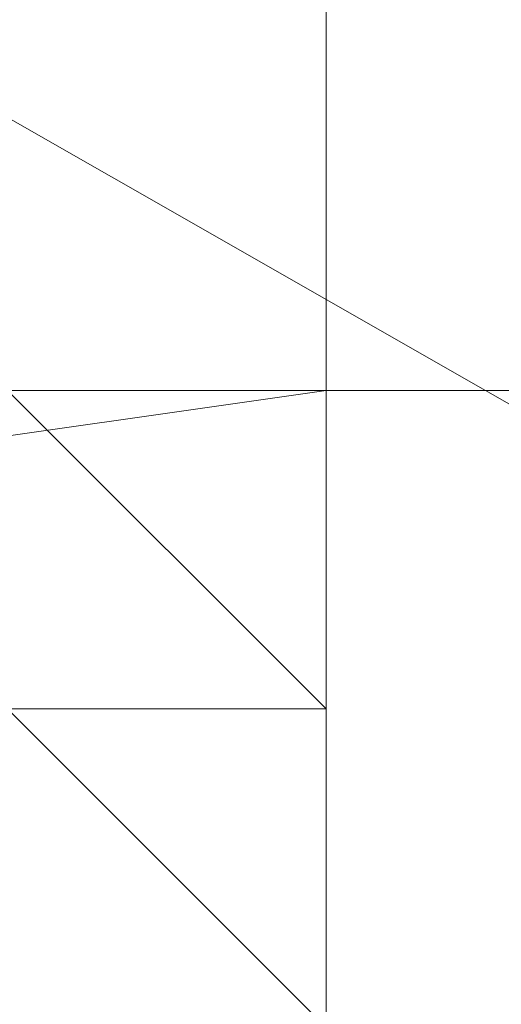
# Model space of a CAD drawing. Header units: inches. Extents: x -79624 to 52587, y -27526 to 10116.
# Tile 143 of 256: x 10274 to 10288, y -14986 to -14958. Entities that reach past the tile are written whole.
import ezdxf
from ezdxf import colors
from ezdxf.entities.mleader import LeaderData, LeaderLine
from ezdxf.math import Vec2, Vec3

# ---------------------------------------------------------------- set-up
doc = ezdxf.new("R2010")
doc.units = ezdxf.units.IN
doc.header["$MEASUREMENT"] = 0
doc.layers.add('- მექანიკური ნაწილი', color=7, linetype='Continuous', lineweight=18)
doc.layers.add('Dimensioning - General', color=7, linetype='Continuous')
doc.styles.add('CT', font='ARIALN.TTF', dxfattribs={"height": 200})
doc.styles.add('GENERATED_STYLE_1', font='txt')
doc.dimstyles.new('GENERATED_STYLE__1', dxfattribs={"dimtxt": 100, "dimasz": 76, "dimexe": 0.18, "dimexo": 0.0625, "dimgap": 0, "dimtad": 0, "dimdec": 0, "dimlfac": 0.1, "dimzin": 0, "dimdsep": 46, "dimtxsty": 'GENERATED_STYLE_1', "dimblk": 'ARROWHEAD_5', "dimblk1": 'ARROWHEAD_5', "dimblk2": 'ARROWHEAD_5', "dimcen": 0.09, "dimse1": 1, "dimse2": 1, "dimclrd": 7, "dimclre": 7, "dimclrt": 7, "dimadec": 0, "dimazin": 0, "dimtfac": 1, "dimtdec": 4, "dimtmove": 0, "dimatfit": 3, "dimfxl": 1, "dimtolj": 1, "dimtzin": 0, "dimarcsym": 0})
doc.dimstyles.new('GENERATED_STYLE__2', dxfattribs={"dimtxt": 100, "dimasz": 76, "dimexe": 0.18, "dimexo": 0.0625, "dimgap": 0, "dimtad": 0, "dimtih": 1, "dimtoh": 1, "dimdec": 0, "dimlfac": 0.1, "dimzin": 0, "dimdsep": 46, "dimtxsty": 'GENERATED_STYLE_1', "dimblk": 'ARROWHEAD_5', "dimblk1": 'ARROWHEAD_5', "dimblk2": 'ARROWHEAD_5', "dimcen": 0.09, "dimse1": 1, "dimse2": 1, "dimclrd": 7, "dimclre": 7, "dimclrt": 7, "dimadec": 0, "dimazin": 0, "dimtfac": 1, "dimtdec": 4, "dimtmove": 0, "dimatfit": 3, "dimfxl": 1, "dimtolj": 1, "dimtzin": 0, "dimarcsym": 0})

# ---------------------------------------------------------------- blocks, each defined once
blk = doc.blocks.new('ARROWHEAD_5')
at = {"linetype": 'Continuous', "lineweight": 0}
blk.add_hatch(color=0, dxfattribs=at).paths.add_polyline_path([(-1, 0.2679), (0, 0), (-1, -0.2679)])
at = {"color": 0, "linetype": 'Continuous', "lineweight": 0}
blk.add_line((0, 0), (-1, 0), dxfattribs=at)
blk = doc.blocks.new('*D249')
at = {"layer": 'Defpoints', "color": 0, "linetype": 'Continuous', "transparency": 16777216}
for p in [(358.556, 209.203), (25258.556, 209.203), (1258.556, -26125.722)]:
    blk.add_point(p, dxfattribs=at)
at = {"layer": 'Dimensioning - General', "color": 7, "linetype": 'Continuous', "lineweight": -2, "transparency": 16777216}
for p, q in [((358.556, 133.203), (358.556, -12795.724)), ((358.556, -26049.722), (358.556, -13148.104))]:
    blk.add_line(p, q, dxfattribs=at)
at = {"layer": 'Dimensioning - General', "color": 7, "linetype": 'Continuous', "lineweight": -2, "transparency": 16777216, "xscale": 76.00000000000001, "yscale": 76.00000000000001, "zscale": 76.00000000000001}
for p, rotation in [((358.556, 209.203), 90), ((358.556, -26125.722), 270)]:
    blk.add_blockref('ARROWHEAD_5', p, dxfattribs=dict(at, rotation=rotation))
at = {"layer": 'Dimensioning - General', "color": 7, "linetype": 'Continuous', "lineweight": 13, "transparency": 16777216, "insert": (358.556, -12971.914), "char_height": 100, "attachment_point": 5, "rotation": 90, "style": 'GENERATED_STYLE_1'}
blk.add_mtext('\\A1;2633', dxfattribs=at)
blk = doc.blocks.new('*D264')
at = {"layer": 'Defpoints', "color": 0, "linetype": 'Continuous', "transparency": 16777216}
for p in [(7428.968, -14429.123), (51186.628, -26125.722), (51186.628, -26425.722)]:
    blk.add_point(p, dxfattribs=at)
at = {"layer": 'Dimensioning - General', "color": 7, "linetype": 'Continuous', "lineweight": -2, "transparency": 16777216}
for p, q in [((7504.968, -26425.722), (29120.843, -26425.722)), ((51110.628, -26425.722), (29468.462, -26425.722))]:
    blk.add_line(p, q, dxfattribs=at)
at = {"layer": 'Dimensioning - General', "color": 7, "linetype": 'Continuous', "lineweight": -2, "transparency": 16777216, "xscale": 76.00000000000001, "yscale": 76.00000000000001, "zscale": 76.00000000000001, "rotation": 180}
blk.add_blockref('ARROWHEAD_5', (7428.968, -26425.722), dxfattribs=at)
at = {"layer": 'Dimensioning - General', "color": 7, "linetype": 'Continuous', "lineweight": -2, "transparency": 16777216, "xscale": 76.00000000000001, "yscale": 76.00000000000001, "zscale": 76.00000000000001}
blk.add_blockref('ARROWHEAD_5', (51186.628, -26425.722), dxfattribs=at)
at = {"layer": 'Dimensioning - General', "color": 7, "linetype": 'Continuous', "lineweight": 13, "transparency": 16777216, "insert": (29294.653, -26425.722), "char_height": 100, "attachment_point": 5, "style": 'GENERATED_STYLE_1'}
blk.add_mtext('\\A1;4376', dxfattribs=at)
blk = doc.blocks.new('*D276')
at = {"layer": 'Defpoints', "color": 0, "linetype": 'Continuous', "transparency": 16777216}
for p in [(7428.968, -14429.123), (51786.628, -14429.123), (4328.728, -18360.584)]:
    blk.add_point(p, dxfattribs=at)
at = {"layer": 'Dimensioning - General', "color": 7, "linetype": 'Continuous', "lineweight": -2, "transparency": 16777216}
for p, q in [((51786.628, -14505.123), (51786.628, -16274.383)), ((51786.628, -18284.584), (51786.628, -16531.526))]:
    blk.add_line(p, q, dxfattribs=at)
at = {"layer": 'Dimensioning - General', "color": 7, "linetype": 'Continuous', "lineweight": -2, "transparency": 16777216, "xscale": 76.00000000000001, "yscale": 76.00000000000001, "zscale": 76.00000000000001}
for p, rotation in [((51786.628, -14429.123), 90), ((51786.628, -18360.584), 270)]:
    blk.add_blockref('ARROWHEAD_5', p, dxfattribs=dict(at, rotation=rotation))
at = {"layer": 'Dimensioning - General', "color": 7, "linetype": 'Continuous', "lineweight": 13, "transparency": 16777216, "insert": (51786.628, -16402.954), "char_height": 100, "attachment_point": 5, "rotation": 90, "style": 'GENERATED_STYLE_1'}
blk.add_mtext('\\A1;393', dxfattribs=at)
blk = doc.blocks.new('_DotSmall')
at = {"color": 0, "linetype": 'ByBlock', "const_width": 0.5}
blk.add_lwpolyline([(-0.0625, 0, 1), (0.0625, 0, 1)], format="xyb", close=True, dxfattribs=at)

msp = doc.modelspace()

# ---------------------------------------------------------------- linework, layer by layer
at = {"layer": '- მექანიკური ნაწილი', "color": 7, "lineweight": 0}
for points in [[(10282.8579, -14941.85917), (10282.8579, -14968.80526), (10273.87587, -14968.80526), (10273.87587, -14977.78728), (10282.8579, -14977.78728), (10282.8579, -15040.66148), (10273.87587, -15040.66148), (10273.87587, -14977.78728), (10273.87587, -15040.66148), (10273.87587, -15067.60756)], [(10282.8579, -14950.8412), (10282.8579, -14968.80526), (10282.8579, -14941.85917)], [(10282.8579, -14941.85917), (10282.8579, -14968.80526), (10282.8579, -14941.85917)], [(10282.8579, -14968.80526), (10282.8579, -14941.85917), (10282.8579, -14968.80526)], [(10282.8579, -14941.85917), (10282.8579, -14968.80526), (10282.8579, -14941.85917)], [(9779.86434, -14986.76931), (10282.8579, -14986.76931), (10282.8579, -14968.80526), (10282.8579, -14950.8412)], [(10282.8579, -14959.82323), (10282.8579, -14950.8412)], [(10282.8579, -14950.8412), (10282.8579, -14959.82323)], [(10282.8579, -14959.82323), (10282.8579, -14950.8412)], [(10282.8579, -14950.8412), (10282.8579, -14959.82323)], [(10282.8579, -14959.82323), (10282.8579, -14950.8412)], [(10282.8579, -14950.8412), (10282.8579, -14959.82323)], [(10282.8579, -14959.82323), (10282.8579, -14950.8412)], [(10282.8579, -14950.8412), (10282.8579, -14959.82323)], [(10282.8579, -14959.82323), (10282.8579, -14950.8412)], [(10282.8579, -14950.8412), (10282.8579, -14959.82323)], [(10282.8579, -14959.82323), (10282.8579, -14950.8412)], [(10282.8579, -14950.8412), (10282.8579, -14959.82323)], [(10282.8579, -14959.82323), (10282.8579, -14950.8412)], [(10282.8579, -14950.8412), (10282.8579, -14959.82323)], [(10282.8579, -14950.8412), (10282.8579, -14959.82323)], [(10282.8579, -14959.82323), (10282.8579, -14950.8412)], [(10282.8579, -14950.8412), (10282.8579, -14959.82323)], [(10282.8579, -14959.82323), (10282.8579, -14950.8412)], [(10282.8579, -14950.8412), (10282.8579, -14959.82323)], [(10282.8579, -14959.82323), (10282.8579, -14950.8412)], [(10282.8579, -14950.8412), (10282.8579, -14959.82323)], [(10282.8579, -14959.82323), (10282.8579, -14950.8412)], [(10282.8579, -14959.82323), (10282.8579, -14959.82323)], [(10282.8579, -14959.82323), (10282.8579, -14959.82323)], [(10282.8579, -14959.82323), (10282.8579, -14959.82323)], [(10282.8579, -14959.82323), (10282.8579, -14959.82323)], [(10282.8579, -14959.82323), (10282.8579, -14968.80526)], [(10282.8579, -14968.80526), (10282.8579, -14959.82323)], [(10282.8579, -14959.82323), (10282.8579, -14959.82323)], [(10282.8579, -14959.82323), (10282.8579, -14959.82323)], [(10282.8579, -14959.82323), (10282.8579, -14968.80526)], [(10282.8579, -14968.80526), (10282.8579, -14959.82323)], [(10282.8579, -14959.82323), (10282.8579, -14959.82323)], [(10282.8579, -14959.82323), (10282.8579, -14959.82323)], [(10282.8579, -14959.82323), (10282.8579, -14968.80526)], [(10282.8579, -14968.80526), (10282.8579, -14959.82323)], [(10282.8579, -14959.82323), (10282.8579, -14959.82323)], [(10282.8579, -14959.82323), (10282.8579, -14959.82323)], [(10282.8579, -14959.82323), (10282.8579, -14959.82323)], [(10282.8579, -14959.82323), (10282.8579, -14968.80526)], [(10282.8579, -14968.80526), (10282.8579, -14959.82323)], [(10282.8579, -14959.82323), (10282.8579, -14959.82323)], [(10282.8579, -14959.82323), (10282.8579, -14959.82323)], [(10282.8579, -14959.82323), (10282.8579, -14968.80526)], [(10282.8579, -14968.80526), (10282.8579, -14959.82323)], [(10282.8579, -14959.82323), (10282.8579, -14959.82323)], [(10282.8579, -14959.82323), (10282.8579, -14959.82323)], [(10282.8579, -14959.82323), (10282.8579, -14968.80526)], [(10282.8579, -14968.80526), (10282.8579, -14959.82323)], [(10282.8579, -14959.82323), (10282.8579, -14959.82323)], [(10282.8579, -14959.82323), (10282.8579, -14959.82323)], [(10282.8579, -14959.82323), (10282.8579, -14968.80526)], [(10282.8579, -14968.80526), (10282.8579, -14959.82323)], [(10282.8579, -14959.82323), (10282.8579, -14959.82323)], [(10282.8579, -14959.82323), (10282.8579, -14959.82323)], [(10282.8579, -14959.82323), (10282.8579, -14959.82323)], [(10282.8579, -14959.82323), (10282.8579, -14959.82323)], [(10282.8579, -14959.82323), (10282.8579, -14959.82323)], [(9779.86434, -14968.80526), (10282.8579, -14968.80526), (9779.86434, -14968.80526)], [(9779.86434, -14968.80526), (10282.8579, -14968.80526), (9779.86434, -14968.80526)], [(10426.57034, -14986.76931), (10282.8579, -14986.76931), (10282.8579, -14968.80526), (9779.86434, -14968.80526)], [(9779.86434, -14986.76931), (10282.8579, -14986.76931), (10282.8579, -14968.80526), (10426.57034, -14968.80526)], [(9779.86434, -14968.80526), (10282.8579, -14968.80526), (10282.8579, -14986.76931), (10282.8579, -14968.80526), (10282.8579, -14986.76931), (10282.8579, -15004.73337), (10282.8579, -14986.76931), (9779.86434, -14986.76931)], [(10426.57034, -15031.67945), (10282.8579, -15031.67945), (10282.8579, -15004.73337), (10282.8579, -14986.76931), (10282.8579, -14968.80526), (10282.8579, -14986.76931), (10282.8579, -15004.73337), (10282.8579, -14986.76931), (10282.8579, -14968.80526), (10282.8579, -14986.76931), (10282.8579, -15004.73337), (9779.86434, -15004.73337)], [(10282.8579, -14968.80526), (10282.8579, -14977.78728), (10282.8579, -15040.66148), (10282.8579, -15067.60756), (10282.8579, -15112.5177), (10282.8579, -15148.44581), (10282.8579, -15193.35595), (10282.8579, -15229.28406), (10282.8579, -15274.1942), (10282.8579, -15310.12231), (10282.8579, -15346.05043), (10282.8579, -15408.92462), (9779.86434, -15408.92462)], [(10273.87587, -14968.80526), (10273.87587, -14977.78728), (10282.8579, -14977.78728), (10282.8579, -14968.80526), (10426.57034, -14968.80526), (10426.57034, -14986.76931), (10282.8579, -14986.76931), (10282.8579, -15004.73337), (9779.86434, -15004.73337)], [(9779.86434, -15031.67945), (10282.8579, -15031.67945), (10282.8579, -15004.73337), (10426.57034, -15004.73337), (10426.57034, -15031.67945), (10282.8579, -15031.67945), (10282.8579, -15004.73337), (10282.8579, -14968.80526), (10282.8579, -15004.73337), (10282.8579, -15031.67945), (10282.8579, -15004.73337), (10282.8579, -14968.80526), (10282.8579, -15004.73337), (10282.8579, -15031.67945), (10282.8579, -15067.60756), (9779.86434, -15067.60756)], [(10282.8579, -14968.80526), (10219.9837, -14977.78728)], [(10219.9837, -14977.78728), (10282.8579, -14968.80526), (10219.9837, -14977.78728)], [(10282.8579, -14968.80526), (10219.9837, -14977.78728)], [(10282.8579, -14968.80526), (10282.8579, -14968.80526)], [(10282.8579, -14968.80526), (10282.8579, -14968.80526)], [(10282.8579, -14968.80526), (10282.8579, -14968.80526)], [(10282.8579, -14968.80526), (10282.8579, -14968.80526)], [(10282.8579, -14968.80526), (10282.8579, -14968.80526)], [(10282.8579, -14968.80526), (10282.8579, -14968.80526)], [(10282.8579, -14968.80526), (10282.8579, -14968.80526)], [(10282.8579, -14968.80526), (10282.8579, -14968.80526)], [(10282.8579, -14968.80526), (10282.8579, -14968.80526)], [(10282.8579, -14968.80526), (10282.8579, -14968.80526)], [(10282.8579, -14968.80526), (10282.8579, -14968.80526)], [(10282.8579, -14968.80526), (10282.8579, -14968.80526)], [(10282.8579, -14968.80526), (10282.8579, -14968.80526)], [(10426.57034, -14968.80526), (10282.8579, -14968.80526), (10426.57034, -14968.80526)], [(10282.8579, -14968.80526), (10282.8579, -14968.80526)], [(10426.57034, -14968.80526), (10282.8579, -14968.80526), (10426.57034, -14968.80526)], [(10282.8579, -15004.73337), (10282.8579, -14968.80526), (10282.8579, -15004.73337)], [(10282.8579, -14968.80526), (10282.8579, -14968.80526)], [(10282.8579, -14968.80526), (10282.8579, -14968.80526)], [(10282.8579, -14968.80526), (10282.8579, -15004.73337), (10282.8579, -14968.80526)], [(10282.8579, -14968.80526), (10282.8579, -14968.80526)], [(10282.8579, -14968.80526), (10282.8579, -14968.80526)], [(10282.8579, -14968.80526), (10282.8579, -14968.80526)], [(10282.8579, -14968.80526), (10282.8579, -14968.80526)], [(10282.8579, -15417.90665), (10282.8579, -14968.80526)], [(10282.8579, -14968.80526), (10282.8579, -14968.80526)], [(10282.8579, -15417.90665), (10282.8579, -14968.80526)]]:
    msp.add_lwpolyline(points, dxfattribs=at)
at = {"layer": '- მექანიკური ნაწილი', "lineweight": 0}
for points in [[(10318.78601, -14986.76931), (10255.91181, -14950.8412), (10318.78601, -14986.76931)], [(10246.92979, -14959.82323), (10255.91181, -14959.82323), (10264.89384, -14959.82323), (10264.89384, -14968.80526), (10255.91181, -14959.82323), (10264.89384, -14959.82323), (10255.91181, -14959.82323), (10264.89384, -14968.80526), (10264.89384, -14959.82323), (10255.91181, -14959.82323), (10264.89384, -14959.82323), (10255.91181, -14959.82323), (10264.89384, -14959.82323), (10255.91181, -14959.82323), (10264.89384, -14968.80526), (10264.89384, -14959.82323), (10255.91181, -14959.82323), (10264.89384, -14959.82323), (10273.87587, -14959.82323), (10273.87587, -14968.80526), (10264.89384, -14959.82323), (10273.87587, -14968.80526), (10282.8579, -14977.78728), (10282.8579, -14986.76931)], [(10282.8579, -14968.80526), (10273.87587, -14968.80526), (10282.8579, -14968.80526)], [(10282.8579, -14977.78728), (10273.87587, -14968.80526), (10282.8579, -14977.78728)], [(10273.87587, -14968.80526), (10282.8579, -14977.78728), (10273.87587, -14977.78728), (10273.87587, -14968.80526), (10273.87587, -14977.78728), (10273.87587, -14986.76931), (10273.87587, -14977.78728), (10282.8579, -14986.76931), (10273.87587, -14986.76931)], [(10273.87587, -14968.80526), (10282.8579, -14977.78728), (10273.87587, -14968.80526)], [(10273.87587, -14968.80526), (10282.8579, -14977.78728), (10273.87587, -14968.80526)], [(10273.87587, -14968.80526), (10282.8579, -14977.78728), (10273.87587, -14968.80526)], [(10273.87587, -14968.80526), (10282.8579, -14977.78728), (10273.87587, -14968.80526)], [(10273.87587, -14968.80526), (10282.8579, -14977.78728), (10273.87587, -14968.80526)], [(10273.87587, -14968.80526), (10282.8579, -14977.78728), (10273.87587, -14968.80526)], [(10273.87587, -14968.80526), (10282.8579, -14977.78728), (10273.87587, -14968.80526)], [(10273.87587, -14968.80526), (10282.8579, -14977.78728), (10273.87587, -14968.80526)], [(10273.87587, -14968.80526), (10282.8579, -14977.78728), (10273.87587, -14968.80526)], [(10273.87587, -14968.80526), (10282.8579, -14977.78728), (10273.87587, -14968.80526)], [(10273.87587, -14968.80526), (10282.8579, -14977.78728), (10273.87587, -14968.80526)], [(10273.87587, -14968.80526), (10282.8579, -14977.78728), (10273.87587, -14968.80526)], [(10273.87587, -14968.80526), (10282.8579, -14977.78728), (10273.87587, -14968.80526)], [(10273.87587, -14968.80526), (10282.8579, -14977.78728), (10273.87587, -14968.80526)], [(10273.87587, -14968.80526), (10282.8579, -14977.78728), (10273.87587, -14968.80526)], [(10273.87587, -14968.80526), (10282.8579, -14977.78728), (10273.87587, -14968.80526)], [(10273.87587, -14968.80526), (10282.8579, -14977.78728), (10273.87587, -14968.80526)], [(10273.87587, -14968.80526), (10282.8579, -14977.78728), (10273.87587, -14968.80526)], [(10273.87587, -14968.80526), (10282.8579, -14977.78728), (10273.87587, -14968.80526)], [(10273.87587, -14968.80526), (10282.8579, -14977.78728), (10273.87587, -14968.80526)], [(10273.87587, -14968.80526), (10282.8579, -14977.78728), (10273.87587, -14968.80526)], [(10273.87587, -14968.80526), (10282.8579, -14977.78728), (10273.87587, -14968.80526)], [(10273.87587, -14968.80526), (10282.8579, -14977.78728), (10273.87587, -14968.80526)], [(10273.87587, -14968.80526), (10282.8579, -14977.78728), (10273.87587, -14968.80526)], [(10273.87587, -14968.80526), (10282.8579, -14977.78728), (10273.87587, -14968.80526)], [(10273.87587, -14968.80526), (10282.8579, -14977.78728), (10273.87587, -14968.80526)], [(10273.87587, -14968.80526), (10282.8579, -14977.78728), (10273.87587, -14968.80526)], [(10282.8579, -14977.78728), (10273.87587, -14968.80526), (10282.8579, -14977.78728)], [(10282.8579, -14986.76931), (10282.8579, -14977.78728), (10273.87587, -14968.80526), (10282.8579, -14977.78728), (10282.8579, -14968.80526), (10273.87587, -14968.80526), (10282.8579, -14977.78728), (10273.87587, -14977.78728), (10273.87587, -14968.80526), (10282.8579, -14977.78728), (10273.87587, -14977.78728), (10273.87587, -14968.80526), (10282.8579, -14977.78728), (10273.87587, -14977.78728), (10273.87587, -14968.80526), (10282.8579, -14977.78728), (10273.87587, -14977.78728), (10282.8579, -14986.76931)], [(10273.87587, -14986.76931), (10273.87587, -14977.78728), (10273.87587, -14968.80526), (10282.8579, -14977.78728), (10273.87587, -14977.78728), (10282.8579, -14986.76931)], [(10273.87587, -14977.78728), (10282.8579, -14986.76931), (10273.87587, -14977.78728)], [(10273.87587, -14977.78728), (10282.8579, -14986.76931), (10273.87587, -14977.78728)], [(10273.87587, -14977.78728), (10282.8579, -14986.76931), (10273.87587, -14977.78728)], [(10273.87587, -14977.78728), (10282.8579, -14986.76931), (10273.87587, -14977.78728)], [(10273.87587, -14977.78728), (10282.8579, -14986.76931), (10273.87587, -14977.78728)], [(10273.87587, -14977.78728), (10282.8579, -14986.76931), (10273.87587, -14977.78728)], [(10273.87587, -14977.78728), (10282.8579, -14986.76931), (10273.87587, -14977.78728)], [(10273.87587, -14977.78728), (10282.8579, -14986.76931), (10273.87587, -14977.78728)], [(10273.87587, -14977.78728), (10282.8579, -14986.76931), (10273.87587, -14977.78728)], [(10273.87587, -14977.78728), (10282.8579, -14986.76931), (10273.87587, -14977.78728)], [(10282.8579, -14986.76931), (10273.87587, -14977.78728)], [(10273.87587, -14977.78728), (10282.8579, -14986.76931), (10273.87587, -14977.78728)], [(10273.87587, -14977.78728), (10282.8579, -14986.76931), (10273.87587, -14977.78728)], [(10282.8579, -14986.76931), (10273.87587, -14977.78728), (10273.87587, -14986.76931)], [(10273.87587, -14986.76931), (10273.87587, -14977.78728), (10282.8579, -14986.76931)], [(10282.8579, -14986.76931), (10282.8579, -14977.78728), (10282.8579, -14986.76931)], [(10282.8579, -14977.78728), (10282.8579, -14977.78728)], [(10282.8579, -14977.78728), (10282.8579, -14977.78728)], [(10282.8579, -14986.76931), (10282.8579, -14977.78728), (10282.8579, -14986.76931)], [(10282.8579, -14977.78728), (10282.8579, -14977.78728)], [(10282.8579, -14977.78728), (10282.8579, -14986.76931), (10282.8579, -14977.78728)], [(10282.8579, -14977.78728), (10282.8579, -14986.76931), (10282.8579, -14977.78728)], [(10282.8579, -14977.78728), (10282.8579, -14986.76931), (10282.8579, -14977.78728)], [(10282.8579, -14977.78728), (10282.8579, -14986.76931), (10282.8579, -14977.78728)], [(10282.8579, -14977.78728), (10282.8579, -14986.76931), (10282.8579, -14977.78728)], [(10282.8579, -14977.78728), (10282.8579, -14986.76931), (10282.8579, -14977.78728)], [(10282.8579, -14977.78728), (10282.8579, -14986.76931), (10282.8579, -14977.78728)], [(10282.8579, -14977.78728), (10282.8579, -14986.76931), (10282.8579, -14977.78728)], [(10282.8579, -14977.78728), (10282.8579, -14986.76931), (10282.8579, -14977.78728)], [(10282.8579, -14977.78728), (10282.8579, -14977.78728)], [(10282.8579, -14977.78728), (10282.8579, -14977.78728)], [(10282.8579, -14977.78728), (10282.8579, -14977.78728)], [(10282.8579, -14977.78728), (10282.8579, -14977.78728)], [(10282.8579, -14977.78728), (10282.8579, -14977.78728)], [(10282.8579, -14977.78728), (10282.8579, -14977.78728)], [(10282.8579, -14977.78728), (10282.8579, -14977.78728)], [(10282.8579, -14977.78728), (10282.8579, -14977.78728)], [(10282.8579, -14977.78728), (10282.8579, -14977.78728)], [(10282.8579, -14977.78728), (10282.8579, -14986.76931), (10282.8579, -14977.78728)], [(10282.8579, -14977.78728), (10282.8579, -14986.76931), (10282.8579, -14977.78728)], [(10282.8579, -14977.78728), (10282.8579, -14986.76931), (10282.8579, -14977.78728)], [(10282.8579, -14977.78728), (10282.8579, -14986.76931), (10282.8579, -14977.78728)], [(10282.8579, -14977.78728), (10282.8579, -14986.76931), (10282.8579, -14977.78728)], [(10282.8579, -14977.78728), (10282.8579, -14986.76931), (10282.8579, -14977.78728)], [(10282.8579, -14977.78728), (10282.8579, -14986.76931), (10282.8579, -14977.78728)], [(10282.8579, -14977.78728), (10282.8579, -14986.76931), (10282.8579, -14977.78728)], [(10282.8579, -14977.78728), (10282.8579, -14986.76931), (10282.8579, -14977.78728)], [(10282.8579, -14977.78728), (10282.8579, -14977.78728)], [(10282.8579, -14977.78728), (10282.8579, -14977.78728)], [(10282.8579, -14977.78728), (10282.8579, -14977.78728)], [(10282.8579, -14977.78728), (10282.8579, -14977.78728)], [(10282.8579, -14977.78728), (10282.8579, -14977.78728)], [(10282.8579, -14977.78728), (10282.8579, -14977.78728)], [(10282.8579, -14977.78728), (10282.8579, -14977.78728)], [(10282.8579, -14977.78728), (10282.8579, -14977.78728)], [(10282.8579, -14977.78728), (10282.8579, -14977.78728)], [(10282.8579, -14977.78728), (10282.8579, -14986.76931), (10282.8579, -14977.78728)], [(10282.8579, -14977.78728), (10282.8579, -14986.76931), (10282.8579, -14977.78728)], [(10282.8579, -14977.78728), (10282.8579, -14986.76931), (10282.8579, -14977.78728)], [(10282.8579, -14977.78728), (10282.8579, -14986.76931), (10282.8579, -14977.78728)], [(10282.8579, -14977.78728), (10282.8579, -14986.76931), (10282.8579, -14977.78728)], [(10282.8579, -14977.78728), (10282.8579, -14986.76931), (10282.8579, -14977.78728)], [(10282.8579, -14977.78728), (10282.8579, -14986.76931), (10282.8579, -14977.78728)], [(10282.8579, -14977.78728), (10282.8579, -14986.76931), (10282.8579, -14977.78728)], [(10282.8579, -14977.78728), (10282.8579, -14986.76931), (10282.8579, -14977.78728)], [(10282.8579, -14977.78728), (10282.8579, -14977.78728)], [(10282.8579, -14977.78728), (10282.8579, -14977.78728)], [(10282.8579, -14977.78728), (10282.8579, -14977.78728)], [(10282.8579, -14977.78728), (10282.8579, -14977.78728)], [(10282.8579, -14977.78728), (10282.8579, -14977.78728)], [(10282.8579, -14977.78728), (10282.8579, -14977.78728)], [(10282.8579, -14977.78728), (10282.8579, -14977.78728)], [(10282.8579, -14977.78728), (10282.8579, -14977.78728)], [(10282.8579, -14977.78728), (10282.8579, -14977.78728)], [(10282.8579, -14986.76931), (10282.8579, -14977.78728), (10282.8579, -14986.76931)], [(10282.8579, -14977.78728), (10282.8579, -14977.78728)]]:
    msp.add_lwpolyline(points, dxfattribs=at)
at = {"layer": '- მექანიკური ნაწილი', "color": 7, "lineweight": 0}
for points in [[(10282.8579, -14959.82323), (10282.8579, -14950.8412)], [(10282.8579, -14959.82323), (10282.8579, -14968.80526)], [(10282.8579, -14968.80526), (10282.8579, -15004.73337), (10282.8579, -15031.67945), (10282.8579, -15004.73337)]]:
    msp.add_lwpolyline(points, close=True, dxfattribs=at)
at = {"layer": '- მექანიკური ნაწილი', "lineweight": 0}
for points in [[(10273.87587, -14977.78728), (10282.8579, -14977.78728), (10282.8579, -14986.76931)], [(10282.8579, -14977.78728), (10273.87587, -14977.78728), (10282.8579, -14986.76931)], [(10273.87587, -14977.78728), (10282.8579, -14977.78728), (10282.8579, -14986.76931)], [(10282.8579, -14977.78728), (10273.87587, -14977.78728), (10282.8579, -14986.76931)], [(10273.87587, -14977.78728), (10282.8579, -14977.78728), (10282.8579, -14986.76931)], [(10282.8579, -14977.78728), (10273.87587, -14977.78728), (10282.8579, -14986.76931)]]:
    msp.add_lwpolyline(points, close=True, dxfattribs=at)

# ---------------------------------------------------------------- dimensions: what is measured, and where the dimension line sits
at = {"layer": 'Dimensioning - General', "color": 7, "linetype": 'Continuous', "lineweight": 13}
for base, p1, p2, picture, middle in [((358.55594, 209.20337), (1258.55593, -26125.72241), (25258.55593, 209.20337), '*D249', (358.55594, -12971.91402)), ((51786.62821, -14429.12325), (4328.72843, -18360.58402), (7428.96845, -14429.12325), '*D276', (51786.62821, -16402.95414))]:
    dim = msp.add_linear_dim(base=base, p1=p1, p2=p2, angle=90, dimstyle='GENERATED_STYLE__1', dxfattribs=at)
    dim.commit()
    dim.dimension.update_dxf_attribs({"geometry": picture, "text_midpoint": middle, "dimtype": 160, "text_rotation": 90})
dim = msp.add_linear_dim(base=(51186.62821, -26425.72242), p1=(7428.96845, -14429.12325), p2=(51186.62821, -26125.72241), dimstyle='GENERATED_STYLE__2', dxfattribs=at)
dim.commit()
dim.dimension.update_dxf_attribs({"geometry": '*D264', "text_midpoint": (29294.65282, -26425.72242), "dimtype": 160})

# ---------------------------------------------------------------- leaders
at = {"layer": '- მექანიკური ნაწილი', "color": 7}
ml = msp.add_multileader_mtext('Standard', dxfattribs=at)
ml.set_content('{\\fSylfaen|b1|i0|c0|p18;FDB-ROOF  \\fSylfaen|b0|i0|c0|p18;\\C1;QF-2            \\C7;N2XH FE180 E90-4X2.5}', color=7, style='CT')
ml.set_leader_properties()
ml.set_arrow_properties(name='DOTSMALL')
ml.build(insert=Vec2(0, 0))
ml.multileader.update_dxf_attribs({"has_dogleg": 0, "text_left_attachment_type": 6, "text_right_attachment_type": 6, "dogleg_length": 9, "arrow_head_size": 215.76216})
ctx = ml.context
ctx.base_point, ctx.char_height, ctx.arrow_head_size, ctx.landing_gap_size, ctx.plane_origin = Vec3(8390.91148, -14136.45006), 214.21600799, 215.76216, 71.92072, Vec3(-12326.21267, -34545.50914)
ctx.left_attachment, ctx.right_attachment, ctx.text_align_type = 6, 6, 1
notes = []
notes.append((ctx, [(0, (1, 1, 0), (11662.84716, -14136.45006), (-1, 0), 9, [(2, [(10462.49845, -15148.44581)], 0, [])])]))
ctx.mtext.insert, ctx.mtext.width, ctx.mtext.defined_height, ctx.mtext.alignment, ctx.mtext.flow_direction = Vec3(10022.37932, -13879.39085), 3165.613385, 305.10903, 2, 5
for ctx, leaders in notes:
    for number, flags, end, landing, length, lines in leaders:
        leader = LeaderData()
        leader.index, (leader.has_last_leader_line, leader.has_dogleg_vector, leader.attachment_direction) = number, flags
        leader.last_leader_point, leader.dogleg_vector, leader.dogleg_length = Vec3(end), Vec3(landing), length
        for number, points, colour, breaks in lines:
            line = LeaderLine()
            line.index, line.vertices, line.color, line.breaks = number, Vec3.list(points), colors.encode_raw_color(colour), breaks
            leader.lines.append(line)
        ctx.leaders.append(leader)

doc.saveas('drawing.dxf')
